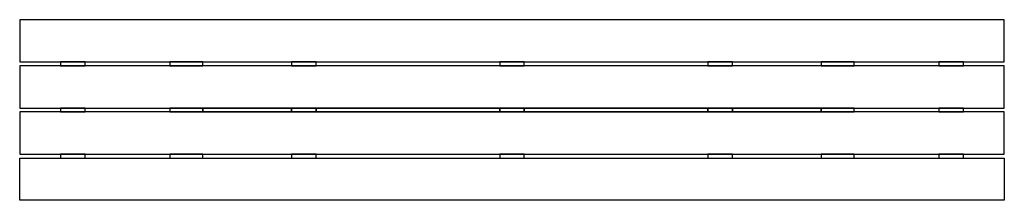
# Model space of a CAD drawing. Header units: inches. Extents: x -47.2 to 47.2, y -8.7 to 8.7.
import ezdxf

# ---------------------------------------------------------------- set-up
doc = ezdxf.new("R2010")
doc.units = ezdxf.units.IN
doc.header["$MEASUREMENT"] = 0
doc.layers.add('72_EGR_BASE_D2_IMPORT', color=7, linetype='Continuous')

# ---------------------------------------------------------------- blocks, each defined once
blk = doc.blocks.new('8bdae922-50b0-4bfa-ad75-f72f8c81caa2')
at = {"layer": '72_EGR_BASE_D2_IMPORT', "color": 18, "true_color": 0x000000}
for points in [[(-43.32, 4.621, 0), (47.243, 4.621, 0), (47.243, 8.661, 0), (-47.243, 8.661, 0), (-47.243, 4.621, 0)], [(-43.32, 0.187, 0), (47.243, 0.187, 0), (47.243, 4.227, 0), (-47.243, 4.227, 0), (-47.243, 0.187, 0)], [(-43.32, 4.621, 0), (-43.32, 4.227, 0), (-40.955, 4.227, 0), (-40.955, 4.621, 0)], [(-32.835, 4.621, 0), (-32.835, 4.227, 0), (-29.682, 4.227, 0), (-29.682, 4.621, 0)], [(-21.167, 4.621, 0), (-21.167, 4.227, 0), (-18.802, 4.227, 0), (-18.802, 4.621, 0)], [(-1.183, 4.621, 0), (-1.183, 4.227, 0), (1.183, 4.227, 0), (1.183, 4.621, 0)], [(18.802, 4.621, 0), (18.802, 4.227, 0), (21.167, 4.227, 0), (21.167, 4.621, 0)], [(29.682, 4.621, 0), (29.682, 4.227, 0), (32.835, 4.227, 0), (32.835, 4.621, 0)], [(40.955, 4.621, 0), (40.955, 4.227, 0), (43.32, 4.227, 0), (43.32, 4.621, 0)], [(-43.32, 0.187, 0), (-43.32, -0.187, 0), (-40.955, -0.187, 0), (-40.955, 0.187, 0)], [(-32.835, 0.187, 0), (-32.835, -0.187, 0), (-29.682, -0.187, 0), (-29.682, 0.187, 0)], [(-29.682, 0.187, 0), (-29.682, -0.187, 0), (-21.167, -0.187, 0), (-21.167, 0.187, 0)], [(-21.167, 0.187, 0), (-21.167, -0.187, 0), (-18.802, -0.187, 0), (-18.802, 0.187, 0)], [(-18.802, 0.187, 0), (-18.802, -0.187, 0), (-1.183, -0.187, 0), (-1.183, 0.187, 0)], [(-1.183, 0.187, 0), (-1.183, -0.187, 0), (1.183, -0.187, 0), (1.183, 0.187, 0)], [(1.183, 0.187, 0), (1.183, -0.187, 0), (18.802, -0.187, 0), (18.802, 0.187, 0)], [(18.802, 0.187, 0), (18.802, -0.187, 0), (21.167, -0.187, 0), (21.167, 0.187, 0)], [(21.167, 0.187, 0), (21.167, -0.187, 0), (29.682, -0.187, 0), (29.682, 0.187, 0)], [(29.682, 0.187, 0), (29.682, -0.187, 0), (32.835, -0.187, 0), (32.835, 0.187, 0)], [(40.955, 0.187, 0), (40.955, -0.187, 0), (43.32, -0.187, 0), (43.32, 0.187, 0)], [(-43.32, -4.227, 0), (47.243, -4.227, 0), (47.243, -0.187, 0), (-47.243, -0.187, 0), (-47.243, -4.227, 0)], [(-43.32, -4.621, 0), (47.243, -4.621, 0), (47.243, -8.661, 0), (-47.243, -8.661, 0), (-47.243, -4.621, 0)], [(-43.32, -4.227, 0), (-43.32, -4.621, 0), (-40.955, -4.621, 0), (-40.955, -4.227, 0)], [(-32.835, -4.227, 0), (-32.835, -4.621, 0), (-29.682, -4.621, 0), (-29.682, -4.227, 0)], [(-21.167, -4.227, 0), (-21.167, -4.621, 0), (-18.802, -4.621, 0), (-18.802, -4.227, 0)], [(-1.183, -4.227, 0), (-1.183, -4.621, 0), (1.183, -4.621, 0), (1.183, -4.227, 0)], [(18.802, -4.227, 0), (18.802, -4.621, 0), (21.167, -4.621, 0), (21.167, -4.227, 0)], [(29.682, -4.227, 0), (29.682, -4.621, 0), (32.835, -4.621, 0), (32.835, -4.227, 0)], [(40.955, -4.227, 0), (40.955, -4.621, 0), (43.32, -4.621, 0), (43.32, -4.227, 0)]]:
    blk.add_polyline3d(points, close=True, dxfattribs=at)
blk = doc.blocks.new('a3dd2904-6727-4ff6-870f-ead9b80c014e')
at = {"layer": '72_EGR_BASE_D2_IMPORT'}
blk.add_blockref('8bdae922-50b0-4bfa-ad75-f72f8c81caa2', (0, 0), dxfattribs=at)

msp = doc.modelspace()

# ---------------------------------------------------------------- block references
at = {"color": 7, "true_color": 0xffffff}
msp.add_blockref('a3dd2904-6727-4ff6-870f-ead9b80c014e', (0, 0), dxfattribs=at)

doc.saveas('drawing.dxf')
